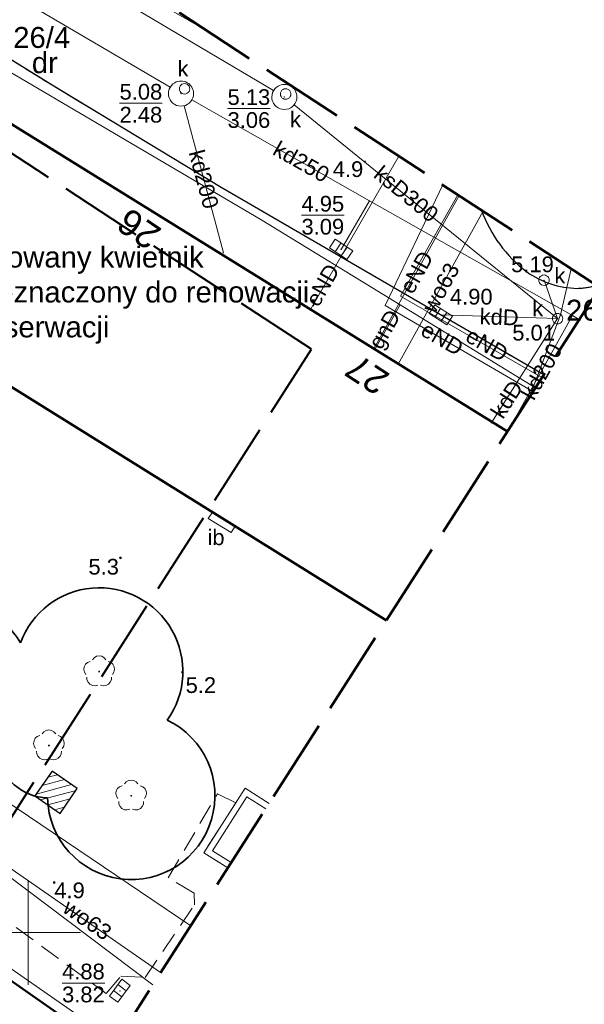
# Model space of a CAD drawing. Extents: x 5477758 to 5478338, y 5918274 to 5918502.
# Tile 60 of 155: x 5477950 to 5477977, y 5918347 to 5918394. Entities that reach past the tile are written whole.
import ezdxf
from ezdxf import colors
from ezdxf.entities.mleader import LeaderData, LeaderLine
from ezdxf.enums import TextEntityAlignment as Align
from ezdxf.math import Vec2, Vec3

# ---------------------------------------------------------------- set-up
doc = ezdxf.new("R2010")
doc.units = 0
doc.header["$PDSIZE"] = 0.75
for name, pattern in [('PRZER1-1', [2, 1, -1]), ('PRZER2-1', [3, 2, -1]), ('PRZER3-1', [4, 3, -1]), ('PRZER4-1', [5, 4, -1])]:
    doc.linetypes.add(name, pattern=pattern)
doc.layers.get('0').update_dxf_attribs({"linetype": 'CONTINUOUS', "lineweight": 13})
for name, color, linetype, lineweight in [('0_OPISY', 1, 'CONTINUOUS', 0), ('GEPADR_O', 236, 'CONTINUOUS', 18), ('GEPPGD', 7, 'CONTINUOUS', 18), ('GESBZO', 7, 'CONTINUOUS', 50), ('GESDZI', 7, 'CONTINUOUS', 18), ('GESDZI_O', 7, 'CONTINUOUS', 18), ('GESUZY', 96, 'PRZER1-1', 18), ('GESUZY_O', 96, 'PRZER1-1', 18), ('GSLKRW', 7, 'CONTINUOUS', 25), ('GSPPRB', 7, 'CONTINUOUS', 20), ('GSPRDL', 96, 'CONTINUOUS', 18), ('GSPWPN', 7, 'CONTINUOUS', 13), ('GSPWPN_O', 7, 'CONTINUOUS', 13), ('GSSDSO', 7, 'CONTINUOUS', 18), ('GSSIIN', 7, 'CONTINUOUS', 18), ('GSSIIN_O', 7, 'CONTINUOUS', 18), ('GSSKOA', 7, 'PRZER3-1', 18), ('GSSKOD', 7, 'PRZER2-1', 18), ('GULEPR', 1, 'CONTINUOUS', 18), ('GULEPR_O', 1, 'CONTINUOUS', 18), ('GULGPR', 2, 'CONTINUOUS', 18), ('GULGPR_O', 2, 'CONTINUOUS', 18), ('GULKPR', 36, 'CONTINUOUS', 18), ('GULKPR_O', 36, 'CONTINUOUS', 18), ('GULWPR', 5, 'CONTINUOUS', 18), ('GULWPR_O', 5, 'CONTINUOUS', 18), ('GUPIWZ', 7, 'CONTINUOUS', 18), ('GUPIWZ_O', 7, 'CONTINUOUS', 18), ('GUPKKS', 36, 'CONTINUOUS', 18), ('GUPKSD', 36, 'CONTINUOUS', 18), ('GUPPRZ', 7, 'CONTINUOUS', 18), ('GUPPRZ_O', 7, 'CONTINUOUS', 18), ('GUSIKP', 7, 'CONTINUOUS', 18), ('OT_Rzedna', 7, 'CONTINUOUS', 18), ('pomiar', 7, 'CONTINUOUS', 18), ('zakres', 150, 'PRZER4-1', 50), ('ZZ_grupa', 60, 'CONTINUOUS', 30), ('ZZ_grupa-krzewow-szraf', 60, 'CONTINUOUS', 13), ('ZZ_korona', 94, 'CONTINUOUS', 35)]:
    doc.layers.add(name, color=color, linetype=linetype, lineweight=lineweight)
doc.layers.add('kołnierz', color=11, linetype='CONTINUOUS', lineweight=70, plot=False)
doc.styles.add('GEO-INFO', font='arial.ttf')
doc.styles.get("Standard").update_dxf_attribs({"font": 'TXT.SHX'})

# ---------------------------------------------------------------- blocks, each defined once
blk = doc.blocks.new('POINT')
at = {"color": 0}
blk.add_point((0, 0), dxfattribs=at)
blk = doc.blocks.new('EPPGN')
blk.add_hatch(color=0).paths.add_polyline_path([(0, -0.09), (0.027812, -0.085595), (0.052901, -0.072812), (0.072812, -0.052901), (0.085595, -0.027812), (0.09, 0), (0.085595, 0.027812), (0.072812, 0.052901), (0.052901, 0.072812), (0.027812, 0.085595), (0, 0.09), (-0.027812, 0.085595), (-0.052901, 0.072812), (-0.072812, 0.052901), (-0.085595, 0.027812), (-0.09, 0), (-0.085595, -0.027812), (-0.072812, -0.052901), (-0.052901, -0.072812), (-0.027812, -0.085595)])
blk = doc.blocks.new('SUUS05')
at = {"color": 0}
blk.add_lwpolyline([(0.5, -0.25), (-0.5, -0.25), (-0.5, 0.25), (0.5, 0.25)], close=True, dxfattribs=at)
for points in [[(-0.175, -0.25), (-0.175, 0.25)], [(0.175, -0.25), (0.175, 0.25)]]:
    blk.add_lwpolyline(points, dxfattribs=at)
blk = doc.blocks.new('KOLO')
blk.add_hatch(color=0).paths.add_polyline_path([(-0.5, 0), (-0.482963, -0.12941), (-0.433013, -0.25), (-0.353553, -0.353553), (-0.25, -0.433013), (-0.12941, -0.482963), (0, -0.5), (0.12941, -0.482963), (0.25, -0.433013), (0.353553, -0.353553), (0.433013, -0.25), (0.482963, -0.12941), (0.5, 0), (0.482963, 0.12941), (0.433013, 0.25), (0.353553, 0.353553), (0.25, 0.433013), (0.12941, 0.482963), (0, 0.5), (-0.12941, 0.482963), (-0.25, 0.433013), (-0.353553, 0.353553), (-0.433013, 0.25), (-0.482963, 0.12941)])
blk = doc.blocks.new('OKRAG_PELNY')
at = {"color": 0}
blk.add_lwpolyline([(0, 0.5), (0.12941, 0.482963), (0.25, 0.433013), (0.353553, 0.353553), (0.433013, 0.25), (0.482963, 0.12941), (0.5, 0), (0.482963, -0.12941), (0.433013, -0.25), (0.353553, -0.353553), (0.25, -0.433013), (0.12941, -0.482963), (0, -0.5), (-0.12941, -0.482963), (-0.25, -0.433013), (-0.353553, -0.353553), (-0.433013, -0.25), (-0.482963, -0.12941), (-0.5, 0), (-0.482963, 0.12941), (-0.433013, 0.25), (-0.353553, 0.353553), (-0.25, 0.433013), (-0.12941, 0.482963)], close=True, dxfattribs=at)
blk = doc.blocks.new('SPDLP')
blk.add_hatch(color=0).paths.add_polyline_path([(0, -0.09), (0.027812, -0.085595), (0.052901, -0.072812), (0.072812, -0.052901), (0.085595, -0.027812), (0.09, 0), (0.085595, 0.027812), (0.072812, 0.052901), (0.052901, 0.072812), (0.027812, 0.085595), (0, 0.09), (-0.027812, 0.085595), (-0.052901, 0.072812), (-0.072812, 0.052901), (-0.085595, 0.027812), (-0.09, 0), (-0.085595, -0.027812), (-0.072812, -0.052901), (-0.052901, -0.072812), (-0.027812, -0.085595)])
at = {"color": 0}
for points in [[(-1.271938, -0.268652), (-1.40916, -0.048001), (-1.462858, 0.20623), (-1.426585, 0.463525), (-1.304695, 0.693003), (-1.11182, 0.867117), (-0.871109, 0.964971)], [(-0.648554, 1.126667), (-0.481106, 1.325358), (-0.255912, 1.454989), (0, 1.5), (0.255912, 1.454989), (0.481106, 1.325358), (0.648554, 1.126667)], [(0.871109, 0.964971), (1.11182, 0.867117), (1.304695, 0.693003), (1.426585, 0.463525), (1.462858, 0.20623), (1.40916, -0.048001), (1.271938, -0.268652)], [(-0.137547, -1.292703), (-0.389802, -1.355024), (-0.648184, -1.327532), (-0.881678, -1.213525), (-1.062258, -1.026689), (-1.168249, -0.78945), (-1.186929, -0.530282)], [(1.186929, -0.530282), (1.168249, -0.78945), (1.062258, -1.026689), (0.881678, -1.213525), (0.648184, -1.327532), (0.389802, -1.355024), (0.137547, -1.292703)]]:
    blk.add_lwpolyline(points, dxfattribs=at)
blk = doc.blocks.new('OTRN')
at = {"linetype": 'Continuous', "lineweight": 13}
blk.add_hatch(color=0, dxfattribs=at).paths.add_polyline_path([(0, -0.091, 1), (0, 0.091, 1)])
at = {"color": 0, "linetype": 'Continuous', "lineweight": 13}
blk.add_circle((0, 0), 0.0906, dxfattribs=at)

msp = doc.modelspace()

# ---------------------------------------------------------------- hatches: boundary and pattern name
at = {"layer": 'ZZ_grupa-krzewow-szraf'}
h = msp.add_hatch(dxfattribs=at)
h.set_pattern_fill('ANSI31', color=256, scale=0.1, angle=90)
h.set_pattern_definition([(194.933, (5477837.84446, 5918344.9947), (0.0818164, -0.3067773), [])])
h.paths.add_polyline_path([(5477950.329, 5918356.526), (5477951.527, 5918355.689), (5477952.352, 5918356.871), (5477951.155, 5918357.708)])

# ---------------------------------------------------------------- linework, layer by layer
msp.add_line((5477958.61, 5918369.77), (5477958.81, 5918370.07))
at = {"color": 7, "linetype": 'Continuous', "lineweight": 13, "flags": 128}
for points in [[(5477950, 5918347.5), (5477950, 5918352.5)], [(5477947.5, 5918350), (5477952.5, 5918350)]]:
    msp.add_lwpolyline(points, dxfattribs=at)
at = {"layer": 'GESBZO', "color": 7, "linetype": 'Continuous', "lineweight": 50}
for points in [[(5477911.982, 5918399.231), (5477917.56, 5918408.197), (5477972.897, 5918373.915)], [(5477967.119, 5918364.903), (5477911.982, 5918399.231)], [(5477912.816, 5918360.152), (5477918.892, 5918368.876), (5477953.955, 5918344.371)]]:
    msp.add_lwpolyline(points, dxfattribs=at)
at = {"layer": 'GESDZI', "color": 7, "linetype": 'Continuous', "lineweight": 18}
for points in [[(5477958.503, 5918401.94), (5477950.46, 5918406.9), (5477941.35, 5918412.22), (5477918.68, 5918425.35), (5477913.96, 5918422.85), (5477922.92, 5918418.17), (5477916.33, 5918408.95), (5477972.897, 5918373.915)], [(5477972.897, 5918373.915), (5477916.33, 5918408.95), (5477901.96, 5918388.82), (5477899.13, 5918390.84), (5477865.49, 5918345.57), (5477927.041, 5918302.392)], [(5477975.94, 5918381.692), (5477975.44, 5918379.49), (5477973.979, 5918375.604)], [(5477973.979, 5918375.604), (5477975.44, 5918379.49), (5477975.94, 5918381.692)]]:
    msp.add_lwpolyline(points, dxfattribs=at)
at = {"layer": 'GESUZY', "color": 96, "linetype": 'PRZER1-1', "lineweight": 18, "ltscale": 0.5}
for points in [[(5477927.041, 5918302.392), (5477865.49, 5918345.57), (5477899.13, 5918390.84), (5477901.96, 5918388.82), (5477916.33, 5918408.95), (5477972.897, 5918373.915)], [(5477972.897, 5918373.915), (5477916.33, 5918408.95), (5477901.96, 5918388.82), (5477899.13, 5918390.84), (5477865.49, 5918345.57), (5477927.041, 5918302.392)]]:
    msp.add_lwpolyline(points, dxfattribs=at)
at = {"layer": 'GSLKRW', "color": 7, "linetype": 'Continuous', "lineweight": 25}
msp.add_lwpolyline([(5477974.636, 5918376.629), (5477959.233, 5918385.576), (5477951.149, 5918390.455), (5477931.59, 5918402.551), (5477916.923, 5918411.582)], dxfattribs=at)
msp.add_lwpolyline([(5477971.657, 5918384.49, 0.142611), (5477973.83, 5918381.537, 0.148813), (5477976.231, 5918380.756, 0.061403), (5477977.155, 5918380.898)], format="xyb", dxfattribs=at)
at = {"layer": 'GSPPRB', "color": 7, "linetype": 'Continuous', "lineweight": 20}
for p in [(5477966.314, 5918384.927), (5477959.334, 5918382.456), (5477963.492, 5918379.738), (5477976.01, 5918379.457), (5477966.517, 5918377.864), (5477966.565, 5918377.834), (5477967.681, 5918377.132), (5477973.028, 5918374.13)]:
    msp.add_point(p, dxfattribs=at)
at = {"layer": 'GSSDSO', "color": 7, "linetype": 'Continuous', "lineweight": 18}
for points in [[(5477961.516, 5918356.165), (5477960.367, 5918356.894), (5477958.394, 5918353.802), (5477959.543, 5918353.087)], [(5477959.705, 5918353.34), (5477958.81, 5918353.897), (5477960.459, 5918356.48), (5477961.354, 5918355.912)]]:
    msp.add_lwpolyline(points, dxfattribs=at)
at = {"layer": 'GSSIIN', "color": 7, "linetype": 'Continuous', "lineweight": 18}
msp.add_lwpolyline([(5477959.711, 5918369.093), (5477959.899, 5918369.398), (5477958.813, 5918370.074), (5477958.61, 5918369.77)], close=True, dxfattribs=at)
at = {"layer": 'GSSKOA', "color": 7, "linetype": 'PRZER3-1', "lineweight": 18, "ltscale": 0.5}
msp.add_lwpolyline([(5477974.636, 5918376.629), (5477959.233, 5918385.576), (5477951.149, 5918390.455), (5477931.59, 5918402.551), (5477916.923, 5918411.582)], dxfattribs=at)
msp.add_lwpolyline([(5477971.657, 5918384.49, 0.142611), (5477973.83, 5918381.537, 0.148813), (5477976.231, 5918380.756, 0.061403), (5477977.155, 5918380.898)], format="xyb", dxfattribs=at)
at = {"layer": 'GSSKOD', "color": 7, "linetype": 'PRZER2-1', "lineweight": 18, "ltscale": 0.5}
msp.add_lwpolyline([(5477909.644, 5918410.498, -0.138117), (5477912.469, 5918412.502, -0.17002), (5477916.923, 5918411.582), (5477931.59, 5918402.551), (5477951.149, 5918390.455), (5477959.233, 5918385.576), (5477974.636, 5918376.629)], format="xyb", dxfattribs=at)
for points in [[(5477972.895, 5918373.912), (5477917.56, 5918408.197)], [(5477919.712, 5918371.162), (5477940.619, 5918356.896), (5477940.505, 5918356.73), (5477940.956, 5918356.429), (5477953.729, 5918347.096), (5477954.44, 5918347.914), (5477955.591, 5918347.853), (5477957.953, 5918351.321), (5477957.936, 5918351.88), (5477956.696, 5918352.617), (5477959.044, 5918356.623), (5477959.921, 5918356.195), (5477958.394, 5918353.802), (5477959.543, 5918353.087)], [(5477953.955, 5918344.371), (5477918.892, 5918368.876), (5477912.816, 5918360.152), (5477909.863, 5918355.582), (5477916.678, 5918350.56), (5477917.405, 5918351.474), (5477927.496, 5918344.442), (5477926.88, 5918343.51), (5477932.252, 5918339.779), (5477929.362, 5918324.071), (5477935.927, 5918319.225), (5477938.124, 5918320.534), (5477940.031, 5918323.232), (5477938.216, 5918324.426), (5477940.878, 5918328.21), (5477941.747, 5918327.531), (5477940.015, 5918324.991), (5477941.068, 5918324.27)]]:
    msp.add_lwpolyline(points, dxfattribs=at)
at = {"layer": 'GULEPR', "color": 1, "linetype": 'Continuous', "lineweight": 18}
for points in [[(5477967.709, 5918387.069), (5477963.492, 5918379.738)], [(5477969.809, 5918385.698), (5477967.053, 5918379.937), (5477974.123, 5918375.828)], [(5477966.517, 5918377.864), (5477970.593, 5918385.185)], [(5477974.552, 5918376.497), (5477967.786, 5918380.387), (5477970.527, 5918385.228)], [(5477955.967, 5918347.509), (5477939.89, 5918359.601), (5477937.287, 5918356.02)]]:
    msp.add_lwpolyline(points, dxfattribs=at)
at = {"layer": 'GULGPR', "color": 2, "linetype": 'Continuous', "lineweight": 18}
for points in [[(5477891.124, 5918425.698), (5477899.646, 5918420.458), (5477911.206, 5918413.431), (5477941.239, 5918395.738), (5477961.161, 5918384.007), (5477967.774, 5918379.961), (5477974.238, 5918376.007)], [(5477967.774, 5918379.961), (5477966.565, 5918377.834)], [(5477954.213, 5918344.773), (5477940.897, 5918354.021), (5477940.66, 5918353.662)]]:
    msp.add_lwpolyline(points, dxfattribs=at)
at = {"layer": 'GULKPR', "color": 36, "linetype": 'Continuous', "lineweight": 18}
for points in [[(5477956.789, 5918390.358), (5477947.622, 5918395.734), (5477945.657, 5918396.892), (5477932.951, 5918404.334), (5477930.059, 5918406.036), (5477923.516, 5918409.832), (5477920.145, 5918411.846), (5477914.819, 5918414.967), (5477910.792, 5918417.059)], [(5477961.729, 5918390.199), (5477934.013, 5918406.601)], [(5477976.332, 5918379.274), (5477976.01, 5918379.457), (5477966.314, 5918384.927), (5477957.828, 5918389.757)], [(5477959.334, 5918382.456), (5477957.461, 5918389.474)], [(5477975.297, 5918379.309), (5477962.711, 5918389.516)], [(5477964.954, 5918382.613), (5477966.314, 5918384.927)], [(5477974.649, 5918381.143), (5477975.297, 5918379.309)], [(5477969.717, 5918379.494), (5477975.297, 5918379.309)], [(5477972.126, 5918374.316), (5477975.297, 5918379.309)], [(5477973.028, 5918374.13), (5477976.01, 5918379.457)]]:
    msp.add_lwpolyline(points, dxfattribs=at)
at = {"layer": 'GULWPR', "color": 5, "linetype": 'Continuous', "lineweight": 18}
for points in [[(5477894.488, 5918431.165), (5477897.208, 5918429.641), (5477922.238, 5918414.33), (5477935.328, 5918406.317), (5477940.653, 5918403.243), (5477944.829, 5918400.897), (5477958.681, 5918392.967)], [(5477971.742, 5918384.435), (5477967.681, 5918377.132)], [(5477957.77, 5918350.321), (5477940.475, 5918361.981), (5477936.533, 5918356.547)], [(5477956.335, 5918348.083), (5477942.452, 5918357.699), (5477939.828, 5918354.12)]]:
    msp.add_lwpolyline(points, dxfattribs=at)
at = {"layer": 'GUPPRZ_O', "color": 36, "linetype": 'Continuous', "lineweight": 9, "flags": 128}
for points in [[(5477954.372, 5918389.593), (5477956.411, 5918389.593)], [(5477959.531, 5918389.34), (5477961.57, 5918389.34)], [(5477963.063, 5918384.247), (5477965.101, 5918384.247)], [(5477951.624, 5918347.589), (5477953.662, 5918347.589)]]:
    msp.add_lwpolyline(points, dxfattribs=at)
at = {"layer": 'GUSIKP', "color": 36, "linetype": 'Continuous', "lineweight": 18}
for points in [[(5477957.907, 5918390.054, 0.57735), (5477957.007, 5918390.574, 1.732051)], [(5477962.845, 5918389.894, 0.57735), (5477961.945, 5918390.413, 1.732051)]]:
    msp.add_lwpolyline(points, format="xyb", close=True, dxfattribs=at)
at = {"layer": 'kołnierz', "linetype": 'PRZER4-1', "lineweight": 50}
msp.add_lwpolyline([(5477977.309, 5918380.798), (5477954.837, 5918395.479), (5477993.178, 5918463.057), (5477934.574, 5918496.308), (5477890.354, 5918424.446), (5477901.969, 5918417.467), (5477859.483, 5918348.301), (5477882.168, 5918332.75), (5477926.647, 5918301.778)], close=True, dxfattribs=at)
at = {"layer": 'zakres', "linetype": 'PRZER4-1', "lineweight": 40}
msp.add_lwpolyline([(5477963.54, 5918377.848), (5477941.504, 5918392.244), (5477979.546, 5918459.295), (5477938.033, 5918482.848), (5477904.167, 5918427.813), (5477915.775, 5918420.837), (5477872.982, 5918351.171), (5477887.852, 5918340.978), (5477923.836, 5918315.921)], close=True, dxfattribs=at)
at = {"layer": 'ZZ_grupa'}
msp.add_lwpolyline([(5477951.155, 5918357.708), (5477950.329, 5918356.526), (5477951.527, 5918355.689), (5477952.352, 5918356.871)], close=True, dxfattribs=at)
at = {"layer": 'ZZ_korona'}
for centre, radius, start, end in [((5477953.396, 5918362.459, 10.12), 4, 324.5136, 159.9055), ((5477946.191, 5918361.807, 10.12), 4, 30.4398, 65.1405), ((5477954.928, 5918356.528, 10.12), 4, 181.4663, 64.4536), ((5477950.999, 5918358.925, 10.12), 2.5, 188.405, 268.3959)]:
    msp.add_arc(centre, radius, start, end, dxfattribs=at)

# ---------------------------------------------------------------- block references
at = {"layer": 'GEPPGD', "color": 7, "lineweight": 18, "xscale": 0.5, "yscale": 0.5}
msp.add_blockref('EPPGN', (5477975.44, 5918379.49), dxfattribs=at)
at = {"layer": 'GSPRDL', "color": 96, "lineweight": 18, "xscale": 0.5, "yscale": 0.5}
for p in [(5477953.396, 5918362.459), (5477950.999, 5918358.925), (5477954.928, 5918356.528)]:
    msp.add_blockref('SPDLP', p, dxfattribs=at)
at = {"layer": 'GSPWPN', "color": 7, "lineweight": 13, "xscale": 0.09, "yscale": 0.09}
msp.add_blockref('KOLO', (5477966.096, 5918386.807), dxfattribs=at)
at = {"layer": 'GUPIWZ', "color": 7, "lineweight": 18, "xscale": 0.5, "yscale": 0.5}
for p in [(5477957.478, 5918390.283), (5477962.306, 5918390.033), (5477974.649, 5918381.143), (5477975.297, 5918379.309)]:
    msp.add_blockref('OKRAG_PELNY', p, dxfattribs=at)
at = {"layer": 'GUPKKS', "color": 36, "lineweight": 18}
for p, rotation in [((5477964.954, 5918382.613), 325.9574116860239), ((5477969.717, 5918379.494), 327.3194470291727), ((5477954.387, 5918347.221), 53.71135619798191)]:
    msp.add_blockref('SUUS05', p, dxfattribs=dict(at, rotation=rotation))
at = {"layer": 'GUPKSD', "color": 36, "lineweight": 18, "xscale": 0.5, "yscale": 0.5}
for p in [(5477974.649, 5918381.143), (5477975.297, 5918379.309)]:
    msp.add_blockref('POINT', p, dxfattribs=at)
at = {"layer": 'GUPPRZ', "color": 36, "lineweight": 18}
for p in [(5477957.307, 5918390.054), (5477962.245, 5918389.894), (5477964.954, 5918382.613), (5477974.649, 5918381.143), (5477969.717, 5918379.494), (5477975.297, 5918379.309), (5477954.399, 5918347.214)]:
    msp.add_blockref('POINT', p, dxfattribs=at)
at = {"layer": 'OT_Rzedna', "color": 7, "linetype": 'Continuous', "xscale": 0.5, "yscale": 0.5, "zscale": 0.5}
for p in [(5477954.41, 5918367.882), (5477957.376, 5918362.433), (5477951.254, 5918352.388)]:
    msp.add_blockref('OTRN', p, dxfattribs=at)

# ---------------------------------------------------------------- texts
at = {"layer": 'GEPADR_O', "color": 236, "linetype": 'Continuous', "lineweight": 0, "style": 'GEO-INFO'}
for s, rotation, p in [('26', 145.7601, (5477955.745, 5918382.528)), ('27', 146.7977, (5477966.666, 5918375.588))]:
    msp.add_text(s, height=1.25, rotation=rotation, dxfattribs=at).set_placement(p, align=Align.TOP_LEFT)
at = {"layer": 'GESDZI_O', "color": 7, "linetype": 'Continuous', "lineweight": 0, "style": 'GEO-INFO'}
msp.add_text('26/4', height=1, dxfattribs=at).set_placement((5477949.294, 5918393.235), align=Align.TOP_LEFT)
msp.add_text('26/11', height=1, dxfattribs=at).set_placement((5477977.449, 5918379.713), align=Align.MIDDLE_CENTER)
at = {"layer": 'GESUZY_O', "color": 96, "linetype": 'Continuous', "lineweight": 0, "style": 'GEO-INFO'}
msp.add_text('dr', height=1, dxfattribs=at).set_placement((5477950.801, 5918391.531), align=Align.MIDDLE_CENTER)
at = {"layer": 'GSPWPN_O', "color": 7, "linetype": 'Continuous', "lineweight": 0, "style": 'GEO-INFO'}
msp.add_text('4.9', height=0.75, dxfattribs=at).set_placement((5477964.558, 5918386.071))
at = {"layer": 'GSSIIN_O', "color": 7, "linetype": 'Continuous', "lineweight": 0, "style": 'GEO-INFO'}
msp.add_text('ib', height=0.75, dxfattribs=at).set_placement((5477958.98, 5918368.884), align=Align.MIDDLE)
at = {"layer": 'GULEPR_O', "color": 1, "linetype": 'Continuous', "lineweight": 0, "style": 'GEO-INFO'}
for rotation, p in [(60.8893, (5477968.555, 5918381.525)), (60.0907, (5477964.065, 5918380.912)), (329.8393, (5477969.787, 5918378.355)), (330.1034, (5477971.929, 5918378.07))]:
    msp.add_text('eND', height=0.75, rotation=rotation, dxfattribs=at).set_placement(p, align=Align.MIDDLE_CENTER)
at = {"layer": 'GULGPR_O', "color": 2, "linetype": 'Continuous', "lineweight": 0, "style": 'GEO-INFO'}
msp.add_text('gnD', height=0.75, rotation=60.3782, dxfattribs=at).set_placement((5477967.122, 5918378.744), align=Align.MIDDLE)
at = {"layer": 'GULKPR_O', "color": 36, "linetype": 'Continuous', "lineweight": 0, "style": 'GEO-INFO'}
for s, rotation, p in [('kd250', 330.5695, (5477963.058, 5918386.802)), ('kd200', 284.9427, (5477958.398, 5918385.965)), ('ksD300', 320.9581, (5477968.071, 5918385.265))]:
    msp.add_text(s, height=0.75, rotation=rotation, dxfattribs=at).set_placement(p, align=Align.MIDDLE_CENTER)
for s, rotation, p in [('kdD', 358.1055, (5477972.507, 5918379.401)), ('kd200', 60.7616, (5477974.519, 5918376.793)), ('kdD', 57.5871, (5477972.857, 5918375.466))]:
    msp.add_text(s, height=0.75, rotation=rotation, dxfattribs=at).set_placement(p, align=Align.MIDDLE)
at = {"layer": 'GULWPR_O', "color": 5, "linetype": 'Continuous', "lineweight": 0, "style": 'GEO-INFO'}
for rotation, p in [(60.9243, (5477969.711, 5918380.783)), (325.2935, (5477952.836, 5918350.609))]:
    msp.add_text('wo63', height=0.75, rotation=rotation, dxfattribs=at).set_placement(p, align=Align.MIDDLE_CENTER)
at = {"layer": 'GUPIWZ_O', "color": 7, "linetype": 'Continuous', "lineweight": 0, "style": 'GEO-INFO'}
for p in [(5477957.661, 5918390.872), (5477963.039, 5918388.45), (5477975.669, 5918380.987), (5477974.612, 5918379.419)]:
    msp.add_text('k', height=0.75, dxfattribs=at).set_placement(p, align=Align.RIGHT)
at = {"layer": 'GUPPRZ_O', "color": 36, "linetype": 'Continuous', "lineweight": 0, "style": 'GEO-INFO'}
for s, p in [('5.08', (5477954.372, 5918389.765)), ('5.13', (5477959.531, 5918389.512)), ('2.48', (5477954.372, 5918388.67)), ('3.06', (5477959.531, 5918388.417)), ('4.95', (5477963.063, 5918384.42)), ('3.09', (5477963.063, 5918383.325)), ('4.88', (5477951.624, 5918347.762)), ('3.82', (5477951.624, 5918346.667))]:
    msp.add_text(s, height=0.75, dxfattribs=at).set_placement(p)
for s, p in [('5.19', (5477973.079, 5918381.902)), ('4.90', (5477970.155, 5918380.357)), ('5.01', (5477973.133, 5918378.639))]:
    msp.add_text(s, height=0.75, dxfattribs=at).set_placement(p, align=Align.MIDDLE_LEFT)
at = {"layer": 'pomiar', "color": 7, "style": 'GEO-INFO'}
for s, p in [('5.3', (5477952.885, 5918367.839)), ('5.2', (5477957.528, 5918362.187)), ('4.9', (5477951.254, 5918352.388))]:
    msp.add_text(s, height=0.75, dxfattribs=at).set_placement(p, align=Align.TOP_LEFT)

# ---------------------------------------------------------------- leaders
at = {"layer": '0_OPISY', "color": 1}
ml = msp.add_multileader_mtext('Standard', dxfattribs=at)
ml.set_content('{\\fArial|b0|i0|c238|p0;Murowany kwietnik\\Pprzeznaczony do renowacji, \\Pkonserwacji}', color=1)
ml.set_leader_properties()
ml.build(insert=Vec2(0, 0))
ml.multileader.update_dxf_attribs({"text_right_attachment_type": 6, "arrow_head_size": 2})
ctx = ml.context
ctx.base_point, ctx.char_height, ctx.arrow_head_size, ctx.plane_origin = Vec3(5477944.589, 5918382.101), 1, 2, Vec3(5478008.606, 5918361.019, 30.5)
ctx.right_attachment = 6
notes = []
notes.append((ctx, [(0, (1, 1, 0), (5477942.045, 5918382.101), (1, 0), 2.544, [(0, [(5477939.015, 5918373.121)], 0, [])])]))
ctx.mtext.insert, ctx.mtext.flow_direction = Vec3(5477946.589, 5918382.748), 5
for ctx, leaders in notes:
    for number, flags, end, landing, length, lines in leaders:
        leader = LeaderData()
        leader.index, (leader.has_last_leader_line, leader.has_dogleg_vector, leader.attachment_direction) = number, flags
        leader.last_leader_point, leader.dogleg_vector, leader.dogleg_length = Vec3(end), Vec3(landing), length
        for number, points, colour, breaks in lines:
            line = LeaderLine()
            line.index, line.vertices, line.color, line.breaks = number, Vec3.list(points), colors.encode_raw_color(colour), breaks
            leader.lines.append(line)
        ctx.leaders.append(leader)

doc.saveas('drawing.dxf')
